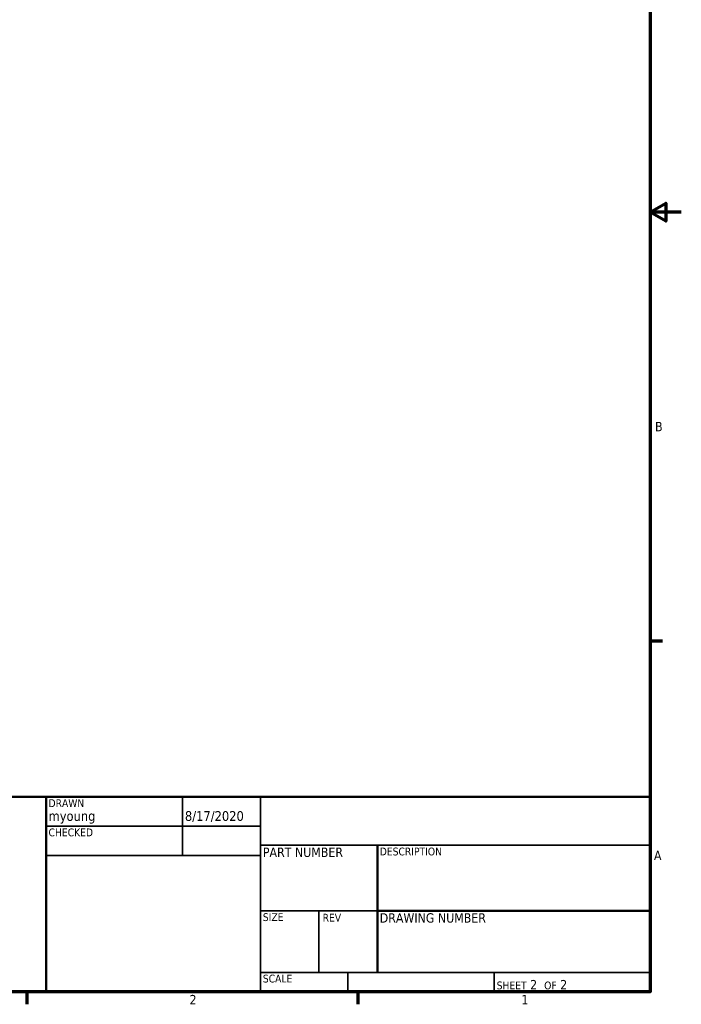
# Model space of a CAD drawing. Header units: inches. Extents: x 0.1 to 33.9, y 0.6 to 21.4.
# Tile 240 of 256: x 25.4 to 33.9, y 0.8 to 13.5. Entities that reach past the tile are written whole.
import ezdxf
from ezdxf.enums import TextEntityAlignment as Align

# ---------------------------------------------------------------- set-up
doc = ezdxf.new("R2010")
doc.units = ezdxf.units.IN
doc.header["$MEASUREMENT"] = 0
doc.layers.add('Border (ANSI)', color=7, linetype='Continuous', lineweight=70)
doc.layers.add('Title (ANSI)', color=7, linetype='Continuous', lineweight=50)
doc.styles.add('Note Text (ANSI)', font='tahoma.ttf')
doc.styles.get("Standard").update_dxf_attribs({"font": 'tahoma.ttf'})
doc.styles.add('Text Style38', font='tahoma.ttf')
doc.styles.add('Text Style39', font='tahoma.ttf')

# ---------------------------------------------------------------- blocks, each defined once
blk = doc.blocks.new('Borders Default Border')
at = {"layer": 'Border (ANSI)'}
for p, q in [((33.5, 5.5), (33.66, 5.5)), ((25.5, 1), (25.5, 0.84)), ((29.75, 1), (29.75, 0.84))]:
    blk.add_line(p, q, dxfattribs=at)
at = {"layer": 'Border (ANSI)', "flags": 128}
for points in [[(0.5, 1), (0.5, 21), (33.5, 21), (33.5, 1), (0.5, 1)], [(33.9, 11), (33.5, 11), (33.7, 11.115), (33.7, 10.885), (33.5, 11)]]:
    blk.add_lwpolyline(points, dxfattribs=at)
at = {"layer": 'Border (ANSI)', "char_height": 0.12, "attachment_point": 7, "style": 'Note Text (ANSI)'}
for s, insert in [('B', (33.563, 8.19)), ('A', (33.549, 2.69)), ('2', (27.589, 0.84)), ('1', (31.848, 0.84))]:
    blk.add_mtext(s, dxfattribs=dict(at, insert=insert))
blk = doc.blocks.new('Title Blocks ECS Standard w Comments')
at = {"layer": 'Title (ANSI)'}
for p, q in [((2.182, 4.756), (2.182, 7.256)), ((2.182, 7.256), (4.682, 7.256)), ((4.682, 7.256), (4.682, 4.756)), ((12.432, 7.256), (4.682, 7.256)), ((4.682, 7.256), (4.682, 4.756)), ((12.432, 4.756), (12.432, 7.256)), ((8.932, 6.636), (8.932, 5.006)), ((8.932, 5.794), (12.432, 5.794)), ((4.682, 4.756), (2.182, 4.756)), ((4.682, 4.756), (12.432, 4.756))]:
    blk.add_line(p, q, dxfattribs=at)
at = {"layer": 'Title (ANSI)', "lineweight": 35}
for p, q in [((6.432, 6.506), (6.432, 7.256)), ((7.432, 4.756), (7.432, 7.256)), ((4.682, 6.881), (7.432, 6.881)), ((7.432, 6.636), (12.432, 6.636)), ((4.682, 6.506), (7.432, 6.506)), ((8.932, 5.794), (7.432, 5.794)), ((8.182, 5.006), (8.182, 5.794)), ((12.432, 5.006), (7.432, 5.006)), ((8.552, 5.006), (8.552, 4.756)), ((10.432, 5.006), (10.432, 4.756))]:
    blk.add_line(p, q, dxfattribs=at)
at = {"layer": 'Title (ANSI)', "style": 'Text Style38'}
for s, p in [('DRAWN', (4.712, 7.226)), ('CHECKED', (4.712, 6.851)), ('DESCRIPTION', (8.962, 6.606)), ('SIZE', (7.462, 5.764)), ('REV', (8.229, 5.757)), ('SCALE', (7.462, 4.976))]:
    blk.add_text(s, height=0.1, dxfattribs=at).set_placement(p, align=Align.TOP_LEFT)
at = {"layer": 'Title (ANSI)', "char_height": 0.12, "style": 'Note Text (ANSI)'}
for s, insert, attachment_point in [('\\fTahoma|b0|i0;NOTES', (2.212, 7.226), 1), ('\\fTahoma|b0|i0;PART NUMBER', (7.462, 6.606), 1), ('\\fTahoma|b0|i0;DRAWING NUMBER', (8.962, 5.764), 1), ('\\fTahoma|b0|i0;\\H0.1000;SHEET\\fTahoma|b0|i0;\\H0.1200; 2  \\fTahoma|b0|i0;\\H0.1000;OF\\fTahoma|b0|i0;\\H0.1200; 2 ', (10.462, 4.786), 7)]:
    blk.add_mtext(s, dxfattribs=dict(at, insert=insert, attachment_point=attachment_point))
at = {"layer": 'Title (ANSI)', "style": 'Text Style39'}
for tag, p in [('AUTHOR', (4.712, 6.911)), ('CREATION_DATE', (6.462, 6.911)), ('CHECKED_BY', (4.712, 6.536)), ('CHECKED_DATE', (6.462, 6.536))]:
    blk.add_attdef(tag, text='', height=0.125, dxfattribs=at).set_placement(p, align=Align.BOTTOM_LEFT)
at = {"layer": 'Title (ANSI)', "lineweight": 30, "flags": 63}
for tag, p in [('COMPANY', (9.932, 6.946)), ('<DRAWING_NUMBER>', (10.682, 5.4)), ('Sheet_Size', (7.807, 5.381)), ('REVISION_NUMBER', (8.557, 5.381))]:
    blk.add_attdef(tag, text='', height=0.24, dxfattribs=at).set_placement(p, align=Align.MIDDLE_CENTER)
for tag, height, p in [('COMMENTS', 0.12, (2.212, 7.006)), ('DESCRIPTION', 0.125, (8.962, 6.386))]:
    blk.add_attdef(tag, text='', height=height, dxfattribs=at).set_placement(p, align=Align.TOP_LEFT)
blk.add_attdef('PART_NUMBER', text='', height=0.24, dxfattribs=at).set_placement((7.462, 6.223), align=Align.MIDDLE_LEFT)
blk.add_attdef('Initial_View_Scale', text='', height=0.12, dxfattribs=at).set_placement((8.522, 4.786), align=Align.BOTTOM_RIGHT)

msp = doc.modelspace()

# ---------------------------------------------------------------- block references
msp.add_blockref('Borders Default Border', (0, 0))
msp.add_blockref('Title Blocks ECS Standard w Comments', (21.068, -3.756)).add_auto_attribs({'AUTHOR': 'myoung', 'CREATION_DATE': '8/17/2020'})

doc.saveas('drawing.dxf')
